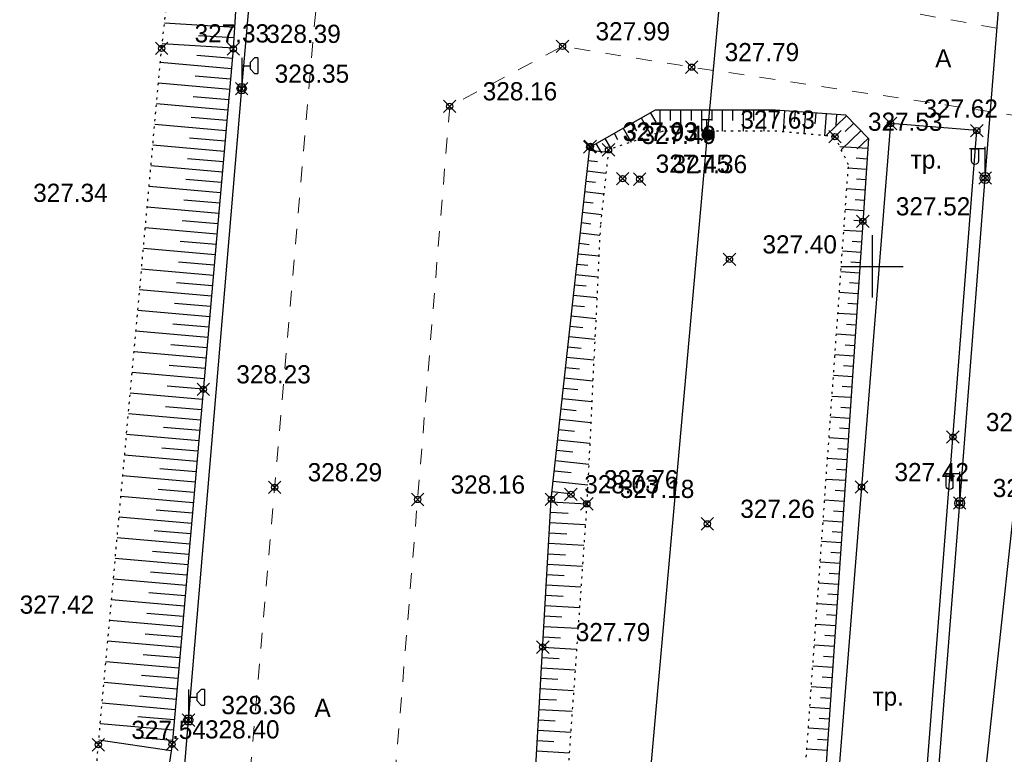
# Model space of a CAD drawing. Header units: metres. Extents: x 707528 to 709248, y 4308395 to 4311045.
# Tile 84 of 104: x 708287 to 708335, y 4310372 to 4310407. Entities that reach past the tile are written whole.
import ezdxf

# ---------------------------------------------------------------- set-up
doc = ezdxf.new("R2010")
doc.units = ezdxf.units.M
doc.header["$LTSCALE"] = 0.5
doc.header["$PDMODE"] = 35
doc.header["$PDSIZE"] = 0.3
for name, pattern in [('Auto_Street_NotBorder_Line_m1', [3, 1.5, -1.5]), ('ДОРОГИ_СТРОЯЩ', [9, 8, -1]), ('Контура низ откосов  Штриховая 0.1-0.5 - - - - - - -', [0.6, 0.1, -0.5])]:
    doc.linetypes.add(name, pattern=pattern)
for name, color, linetype in [('(001) Сетка', 92, 'Continuous'), ('(004) Точки рельефа', 7, 'Continuous'), ('(013) Газ', 30, 'ИК_Газопровод -------г--------'), ('(016) Кабель', 1, 'Continuous'), ('(019) Связь', 3, 'ИК_КАБ_СВЯЗИ'), ('(022) Возд. Линии', 7, 'Continuous'), ('(025) Дорога', 7, 'Continuous'), ('(035) Откосы', 7, 'Continuous')]:
    doc.layers.add(name, color=color, linetype=linetype)
doc.layers.add('AUTO#_ROADS_EXIST_L', color=7, linetype='Continuous', lineweight=15, true_color=0x000000)
doc.styles.add('BM-431', font='txt')
doc.styles.add('D-431', font='txt')
doc.styles.add('S', font='txtwr', dxfattribs={"oblique": 15})
doc.styles.get("Standard").update_dxf_attribs({"font": 'txt.shx'})
doc.linetypes.add('GAZ_VOZDUSH', pattern='A,1,-2,["~",Standard,S=3,R=0,X=-1.5,Y=-1.5],-1,10', length=14)
doc.linetypes.add('ИК_Газопровод -------г--------', pattern='A,9,-0.6,["Г",Standard,S=1.2,R=0,X=0,Y=-0.6],-1.2', length=10.8)
doc.linetypes.add('ИК_КАБ_СВЯЗИ', pattern='A,4,["o",Standard,S=0.5,R=0,X=0,Y=-0.125],4,-2', length=10)
doc.linetypes.add('ИК_Э_КАБ_ВН', pattern='A,8,-2,["<<",Standard,S=1,R=0,X=0,Y=-0.5],8,[">>",Standard,S=1,R=0,X=-1,Y=-0.5],-2', length=20)
doc.linetypes.add('ИК_Э_КАБ_НН', pattern='A,8,-2,["<",Standard,S=1,R=0,X=0,Y=-0.5],8,[">",Standard,S=1,R=0,X=-0.5,Y=-0.5],-2', length=20)

# ---------------------------------------------------------------- blocks, each defined once
blk = doc.blocks.new('*X145')
at = {"color": 0}
for p, q in [((9.5, 5.08), (10.49, 5.08)), ((9.5, 5.07), (10.49, 5.07)), ((9.5, 5.06), (10.49, 5.06)), ((9.5, 5.05), (10.49, 5.05)), ((9.5, 5.04), (10.49, 5.04)), ((9.5, 5.03), (10.49, 5.03)), ((9.5, 5.02), (10.5, 5.02)), ((9.5, 5.01), (10.5, 5.01)), ((9.5, 5), (10.5, 5)), ((9.5, 4.99), (10.5, 4.99)), ((9.5, 4.98), (10.5, 4.98)), ((9.5, 4.97), (10.5, 4.97)), ((9.5, 4.96), (10.49, 4.96)), ((9.5, 4.95), (10.49, 4.95)), ((9.5, 4.94), (10.49, 4.94)), ((9.5, 4.93), (10.49, 4.93)), ((9.5, 4.92), (10.49, 4.92)), ((9.5, 4.91), (10.49, 4.91)), ((9.5, 4.9), (10.49, 4.9)), ((9.51, 5.12), (10.48, 5.12)), ((9.51, 5.11), (10.48, 5.11)), ((9.51, 5.1), (10.48, 5.1)), ((9.51, 5.09), (10.49, 5.09)), ((9.51, 4.89), (10.49, 4.89)), ((9.51, 4.88), (10.48, 4.88)), ((9.51, 4.87), (10.48, 4.87)), ((9.51, 4.86), (10.48, 4.86)), ((9.52, 5.16), (10.47, 5.16)), ((9.52, 5.15), (10.47, 5.15)), ((9.52, 5.14), (10.47, 5.14)), ((9.52, 5.13), (10.48, 5.13)), ((9.52, 4.85), (10.48, 4.85)), ((9.52, 4.84), (10.47, 4.84)), ((9.52, 4.83), (10.47, 4.83)), ((9.53, 5.18), (10.46, 5.18)), ((9.53, 5.17), (10.46, 5.17)), ((9.53, 4.82), (10.47, 4.82)), ((9.53, 4.81), (10.46, 4.81)), ((9.53, 4.8), (10.46, 4.8)), ((9.54, 5.2), (10.45, 5.2)), ((9.54, 5.19), (10.46, 5.19)), ((9.54, 4.79), (10.45, 4.79)), ((9.54, 4.78), (10.45, 4.78)), ((9.55, 5.22), (10.44, 5.22)), ((9.55, 5.21), (10.45, 5.21)), ((9.55, 4.77), (10.44, 4.77)), ((9.55, 4.76), (10.44, 4.76)), ((9.56, 5.24), (10.43, 5.24)), ((9.56, 5.23), (10.44, 5.23)), ((9.56, 4.75), (10.43, 4.75)), ((9.56, 4.74), (10.43, 4.74)), ((9.57, 5.26), (10.42, 5.26)), ((9.57, 5.25), (10.43, 5.25)), ((9.58, 5.27), (10.41, 5.27)), ((9.59, 5.29), (10.4, 5.29)), ((9.59, 5.28), (10.41, 5.28)), ((9.6, 5.3), (10.39, 5.3)), ((9.61, 5.31), (10.38, 5.31)), ((9.62, 5.32), (10.37, 5.32)), ((9.63, 5.33), (10.37, 5.33)), ((9.64, 5.34), (10.36, 5.34)), ((9.65, 5.35), (10.35, 5.35)), ((9.66, 5.36), (10.34, 5.36)), ((9.67, 5.37), (10.32, 5.37)), ((9.68, 5.38), (10.31, 5.38)), ((9.69, 5.39), (10.3, 5.39)), ((9.71, 5.4), (10.29, 5.4)), ((9.72, 5.41), (10.27, 5.41)), ((9.74, 5.42), (10.26, 5.42)), ((9.75, 5.43), (10.24, 5.43)), ((9.77, 5.44), (10.22, 5.44)), ((9.79, 5.45), (10.2, 5.45)), ((9.82, 5.46), (10.18, 5.46)), ((9.85, 5.47), (10.15, 5.47)), ((9.88, 5.48), (10.11, 5.48)), ((9.94, 5.49), (10.05, 5.49)), ((9.57, 4.73), (10.42, 4.73)), ((9.58, 4.72), (10.41, 4.72)), ((9.58, 4.71), (10.41, 4.71)), ((9.59, 4.7), (10.4, 4.7)), ((9.6, 4.69), (10.39, 4.69)), ((9.61, 4.68), (10.39, 4.68)), ((9.61, 4.67), (10.38, 4.67)), ((9.62, 4.66), (10.37, 4.66)), ((9.63, 4.65), (10.36, 4.65)), ((9.64, 4.64), (10.35, 4.64)), ((9.65, 4.63), (10.34, 4.63)), ((9.66, 4.62), (10.33, 4.62)), ((9.67, 4.61), (10.32, 4.61)), ((9.69, 4.6), (10.31, 4.6)), ((9.7, 4.59), (10.29, 4.59)), ((9.71, 4.58), (10.28, 4.58)), ((9.73, 4.57), (10.26, 4.57)), ((9.75, 4.56), (10.25, 4.56)), ((9.76, 4.55), (10.23, 4.55)), ((9.78, 4.54), (10.21, 4.54)), ((9.81, 4.53), (10.18, 4.53)), ((9.83, 4.52), (10.16, 4.52)), ((9.87, 4.51), (10.12, 4.51)), ((9.91, 4.5), (10.08, 4.5))]:
    blk.add_line(p, q, dxfattribs=at)
blk = doc.blocks.new('I01070')
at = {"color": 0}
blk.add_circle((0.05, 0.03), 0.5, dxfattribs=at)
blk.add_blockref('*X145', (-9.95, -4.96), dxfattribs=at)
blk = doc.blocks.new('I0195')
at = {"layer": '(016) Кабель', "color": 0, "linetype": 'ИК_Э_КАБ_ВН'}
for p, q in [((-0.275, 0.74), (0.225, 0.74)), ((-0.025, 0.24), (-0.025, 0.74))]:
    blk.add_line(p, q, dxfattribs=at)
at = {"layer": '(016) Кабель', "color": 0, "linetype": 'ИК_Э_КАБ_ВН', "xscale": 0.5, "yscale": 0.5, "zscale": 0.5}
blk.add_blockref('I01070', (-0.025, -0.01), dxfattribs=at)
blk = doc.blocks.new('U1111')
for p, q in [((0.1, 0.45), (0.1, 2.95)), ((1.28934, 2.95), (0.85, 2.51066)), ((1.6, 2.95), (1.28934, 2.95)), ((1.6, 2.95), (1.6, 1.45)), ((0.1, 2.2), (0.85, 2.2)), ((0.85, 2.51066), (0.85, 1.88934)), ((0.85, 1.88934), (1.28934, 1.45)), ((1.28934, 1.45), (1.6, 1.45)), ((0, 0.05), (0.1, 0.05)), ((0, -0.05), (0, 0.05)), ((0.1, 0.05), (0.1, -0.05)), ((0.1, -0.05), (0, -0.05))]:
    blk.add_line(p, q)
blk.add_lwpolyline([(0.55, 0), (0.3, 0.433013), (-0.2, 0.433013), (-0.45, 0), (-0.2, -0.433013), (0.3, -0.433013)], close=True)
at = {"color": 4, "style": 'S', "oblique": 15}
blk.add_attdef('Z', (1.142936, -1.391276), '', height=2, dxfattribs=at)
blk = doc.blocks.new('f')
at = {"layer": '(022) Возд. Линии'}
for points in [[(0, 0.25), (0, 1.5)], [(0, 1.4), (0.75, 1.4)]]:
    blk.add_lwpolyline(points, dxfattribs=at)
blk.add_lwpolyline([(0.4875, 0.65), (0.4875, 0.65, 0.4142136), (0.65, 0.8125), (0.65, 1.4), (0.325, 1.4), (0.325, 0.8125, 0.4142136)], format="xyb", close=True, dxfattribs=at)
blk.add_circle((0, 0), 0.25, dxfattribs=at)
blk = doc.blocks.new('Setka')
at = {"layer": '(001) Сетка'}
for p, q in [((0, 1.5), (0, -1.5)), ((-1.5, 0), (1.5, 0))]:
    blk.add_line(p, q, dxfattribs=at)

msp = doc.modelspace()

# ---------------------------------------------------------------- linework, layer by layer
at = {"layer": '(013) Газ', "linetype": 'GAZ_VOZDUSH', "elevation": 324.816, "flags": 128}
msp.add_lwpolyline([(708293.165, 4309888.333), (708293.434, 4309892.819), (708297.716, 4309952.735), (708299.668, 4309975.352), (708302.24, 4310005.239), (708309.527, 4310099.735), (708316.081, 4310172.219), (708316.824, 4310184.222), (708322.062, 4310238.184), (708325.306, 4310270.621), (708325.824, 4310282.589), (708330.36, 4310335.873), (708333.801, 4310369.809), (708336.798, 4310397.689), (708339.728, 4310444.647), (708351.364, 4310581.809), (708352.677, 4310593.824)], dxfattribs=at)
at = {"layer": '(016) Кабель', "linetype": 'ИК_Э_КАБ_НН', "flags": 128}
for points, elevation in [([(708148.162, 4308651.703), (708151.497, 4308692.413), (708155.946, 4308744.121), (708160.092, 4308792.083), (708165.82, 4308866.029), (708169.045, 4308905.959), (708172.399, 4308947.612), (708175.762, 4308988.142), (708178.982, 4309025.586), (708182.201, 4309063.201), (708185.813, 4309103.866), (708189.128, 4309144.32), (708192.281, 4309183.205), (708195.859, 4309224.798), (708198.741, 4309260.796), (708202.87, 4309309.735), (708206.45, 4309354.347), (708209.623, 4309392.715), (708213.998, 4309431.241), (708217.888, 4309470.551), (708222.285, 4309519.973), (708227.646, 4309584.985), (708230.7, 4309620.035), (708233.599, 4309650.662), (708236.608, 4309686.642), (708239.917, 4309725.258), (708242.964, 4309758.871), (708245.88, 4309791.491), (708249.037, 4309830.224), (708251.639, 4309862.09), (708254.553, 4309895.438), (708258.525, 4309939.873), (708262.105, 4309983.745), (708265.007, 4310017.023), (708267.691, 4310050.026), (708270.438, 4310083.372), (708274.286, 4310124.617), (708277.622, 4310164.745), (708280.245, 4310192.848), (708282.134, 4310214.069), (708285.192, 4310249.54), (708287.519, 4310279.257), (708289.716, 4310303.87), (708292.577, 4310337.274), (708295.609, 4310373.419), (708298.169, 4310403.778), (708301.105, 4310436.102), (708303.908, 4310468.222), (708306.247, 4310494.557), (708309.271, 4310529.231), (708312.329, 4310564.702), (708314.656, 4310594.419), (708316.853, 4310619.032), (708319.714, 4310652.436), (708322.746, 4310688.581), (708325.306, 4310718.94), (708328.242, 4310751.264), (708331.045, 4310783.384), (708331.607, 4310789.716)], 325.652), ([(708249.985, 4309448.254), (708250.82, 4309461.228), (708251.559, 4309472.595), (708252.37, 4309485.216), (708253.053, 4309496.006), (708253.787, 4309508.813), (708254.637, 4309521.637), (708255.635, 4309538.104), (708256.598, 4309553.522), (708257.467, 4309567.873), (708258.354, 4309582.746), (708259.411, 4309598.842), (708260.336, 4309614.66), (708261.397, 4309630.444), (708264.541, 4309650.757), (708266.176, 4309665.809), (708267.362, 4309680.25), (708268.374, 4309695.795), (708269.845, 4309708.973), (708271.828, 4309722.112), (708273.674, 4309736.299), (708275.505, 4309750.056), (708277.38, 4309764.169), (708281.752, 4309793.372), (708283.598, 4309807.831), (708285.41, 4309822.081), (708287.069, 4309840.641), (708288.446, 4309855.733), (708289.84, 4309870.633), (708291.182, 4309885.312), (708292.537, 4309900.559), (708294.032, 4309916.058), (708295.507, 4309930.435), (708296.078, 4309944.839), (708297.37, 4309960.078), (708298.657, 4309975.432), (708299.851, 4309990.429), (708301.076, 4310005.494), (708302.334, 4310020.38), (708303.538, 4310035.456), (708306.01, 4310065.799), (708308.439, 4310096.035), (708310.925, 4310126.293), (708314.819, 4310172.204), (708316.066, 4310188.572), (708317.423, 4310204.653), (708318.736, 4310219.739), (708319.999, 4310234.38), (708321.351, 4310251.404), (708322.651, 4310267.033), (708323.922, 4310281.675), (708325.202, 4310294.856), (708326.515, 4310309.658), (708327.984, 4310325.438), (708329.163, 4310339.642), (708330.365, 4310354.664), (708331.555, 4310369.683), (708332.679, 4310383.855), (708333.897, 4310399.486), (708335.115, 4310414.632), (708336.225, 4310429.516), (708337.469, 4310444.596), (708338.545, 4310458.92), (708339.663, 4310474.152), (708340.941, 4310489.457), (708342.079, 4310504.503), (708343.178, 4310519.207), (708344.309, 4310533.966), (708345.452, 4310549.009), (708346.637, 4310563.701), (708347.806, 4310578.667), (708349.626, 4310594.212), (708351.153, 4310608.621), (708352.719, 4310623.441), (708355.709, 4310653.818), (708356.969, 4310668.51), (708358.286, 4310683.336), (708359.517, 4310698.096), (708360.786, 4310713.241), (708362.123, 4310728.187), (708363.033, 4310739.626), (708364.289, 4310753.037), (708365.798, 4310768.681), (708367.145, 4310784.563)], 326.597)]:
    msp.add_lwpolyline(points, dxfattribs=dict(at, elevation=elevation))
at = {"layer": '(019) Связь', "elevation": 325.431, "flags": 128}
msp.add_lwpolyline([(708153.006, 4308571.818), (708156.993, 4308609.509), (708156.993, 4308609.509), (708174.147, 4308666.959), (708174.323, 4308670.733), (708195.362, 4308919.928), (708204.073, 4309029.859), (708218.911, 4309205.253), (708226.164, 4309224.91), (708236.601, 4309425.449), (708237.563, 4309445.941), (708241.532, 4309518.706), (708251.542, 4309611.078), (708253.161, 4309631.293), (708257.428, 4309700.42), (708258.881, 4309712.256), (708269.326, 4309836.622), (708270.394, 4309849.381), (708278.265, 4309932.284), (708280.616, 4309944.696), (708295.324, 4310108.263), (708303.766, 4310173.623), (708303.348, 4310191.009), (708305.187, 4310238.893), (708306.696, 4310249.894), (708308.615, 4310273.087), (708309.889, 4310281.813), (708320.552, 4310401.57), (708321.594, 4310412.943), (708336.888, 4310582.457), (708345.287, 4310694.486), (708346.981, 4310695.558), (708355.083, 4310696.931), (708358.134, 4310696.437)], dxfattribs=at)
at = {"layer": '(025) Дорога', "elevation": 327.814, "flags": 128}
msp.add_lwpolyline([(708324.051, 4310335.95), (708328.3, 4310335.675), (708330.899, 4310368.47), (708333.5, 4310401.759), (708329.349, 4310402.1), (708326.739, 4310369.369), (708324.051, 4310335.95)], dxfattribs=at)
at = {"layer": '(035) Откосы'}
for p, q in [((708297.83, 4310406.716, -0.295), (708294.461, 4310406.925, -0.295)), ((708297.799, 4310406.218, -0.295), (708296.101, 4310406.323, -0.295)), ((708297.768, 4310405.72, -0.295), (708294.345, 4310405.933, -0.295)), ((708297.725, 4310405.223, -0.295), (708296.014, 4310405.374, -0.295)), ((708297.681, 4310404.727, -0.295), (708294.257, 4310405.028, -0.295)), ((708297.594, 4310403.733, -0.295), (708294.167, 4310404.034, -0.295)), ((708297.637, 4310404.23, -0.295), (708295.925, 4310404.38, -0.295)), ((708297.506, 4310402.739, -0.295), (708294.077, 4310403.041, -0.295)), ((708297.55, 4310403.236, -0.295), (708295.836, 4310403.387, -0.295)), ((708317.801, 4310402.624, 327.998), (708318.065, 4310402.16, 327.998)), ((708318.264, 4310402.765, 327.998), (708318.264, 4310401.675, 327.998)), ((708318.764, 4310402.765, 327.998), (708318.764, 4310402.248, 327.998)), ((708319.264, 4310402.765, 327.998), (708319.264, 4310401.731, 327.998)), ((708319.764, 4310402.765, 327.998), (708319.764, 4310402.248, 327.998)), ((708320.264, 4310402.765, 327.998), (708320.264, 4310401.731, 327.998)), ((708320.764, 4310402.765, 327.998), (708320.764, 4310402.248, 327.998)), ((708321.264, 4310402.765, 327.998), (708321.264, 4310401.731, 327.998)), ((708321.764, 4310402.765, 327.998), (708321.764, 4310402.248, 327.998)), ((708322.264, 4310402.765, 327.998), (708322.264, 4310401.731, 327.998)), ((708322.764, 4310402.765, 327.998), (708322.764, 4310402.248, 327.998)), ((708323.264, 4310402.765, 327.998), (708323.264, 4310401.731, 327.998)), ((708323.764, 4310402.765, 327.998), (708323.764, 4310402.248, 327.998)), ((708324.262, 4310402.732, 327.998), (708324.187, 4310401.703, 327.998)), ((708324.761, 4310402.696, 327.998), (708324.723, 4310402.176, 327.998)), ((708325.26, 4310402.659, 327.998), (708325.183, 4310401.61, 327.998)), ((708325.758, 4310402.623, 327.998), (708325.72, 4310402.093, 327.998)), ((708326.257, 4310402.587, 327.998), (708326.179, 4310401.517, 327.998)), ((708326.756, 4310402.55, 327.998), (708326.717, 4310402.015, 327.998)), ((708297.419, 4310401.745, -0.295), (708293.987, 4310402.047, -0.295)), ((708297.462, 4310402.242, -0.295), (708295.747, 4310402.393, -0.295)), ((708316.932, 4310402.129, 327.998), (708317.149, 4310401.749, 327.998)), ((708317.367, 4310402.376, 327.998), (708317.847, 4310401.533, 327.998)), ((708327.232, 4310402.468, 327.998), (708326.24, 4310401.511, 327.998)), ((708327.579, 4310402.107, 327.998), (708327.168, 4310401.711, 327.998)), ((708316.063, 4310401.634, 327.998), (708316.232, 4310401.337, 327.998)), ((708316.498, 4310401.882, 327.998), (708316.883, 4310401.204, 327.998)), ((708327.926, 4310401.747, 327.998), (708326.985, 4310400.841, 327.998)), ((708297.375, 4310401.248, -0.295), (708295.658, 4310401.4, -0.295)), ((708315.194, 4310401.14, 327.998), (708315.461, 4310400.671, 327.998)), ((708315.629, 4310401.387, 327.998), (708315.92, 4310400.876, 327.998)), ((708328.273, 4310401.387, 327.998), (708327.743, 4310400.877, 327.998)), ((708297.331, 4310400.752, -0.295), (708293.896, 4310401.054, -0.295)), ((708314.879, 4310400.814, 327.998), (708315.783, 4310400.716, 327.998)), ((708328.254, 4310400.894, 327.998), (708326.916, 4310400.984, 327.998)), ((708297.287, 4310400.255, -0.295), (708295.569, 4310400.406, -0.295)), ((708314.825, 4310400.317, 327.998), (708315.277, 4310400.268, 327.998)), ((708328.221, 4310400.395, 327.998), (708327.693, 4310400.43, 327.998)), ((708297.244, 4310399.758, -0.295), (708293.806, 4310400.06, -0.295)), ((708314.77, 4310399.82, 327.998), (708315.677, 4310399.721, 327.998)), ((708328.187, 4310399.896, 327.998), (708327.32, 4310399.954, 327.998)), ((708297.2, 4310399.261, -0.295), (708295.481, 4310399.412, -0.295)), ((708314.716, 4310399.323, 327.998), (708315.17, 4310399.274, 327.998)), ((708328.154, 4310399.397, 327.998), (708327.719, 4310399.427, 327.998)), ((708297.156, 4310398.764, -0.295), (708293.716, 4310399.067, -0.295)), ((708314.662, 4310398.826, 327.998), (708315.571, 4310398.727, 327.998)), ((708328.12, 4310398.899, 327.998), (708327.249, 4310398.957, 327.998)), ((708297.112, 4310398.267, -0.295), (708295.392, 4310398.419, -0.295)), ((708314.608, 4310398.329, 327.998), (708315.062, 4310398.28, 327.998)), ((708328.087, 4310398.4, 327.998), (708327.65, 4310398.429, 327.998)), ((708297.069, 4310397.77, -0.295), (708293.626, 4310398.073, -0.295)), ((708314.553, 4310397.832, 327.998), (708315.464, 4310397.733, 327.998)), ((708328.053, 4310397.901, 327.998), (708327.178, 4310397.96, 327.998)), ((708297.025, 4310397.273, -0.295), (708295.303, 4310397.425, -0.295)), ((708314.499, 4310397.335, 327.998), (708314.954, 4310397.286, 327.998)), ((708328.02, 4310397.402, 327.998), (708327.581, 4310397.431, 327.998)), ((708296.981, 4310396.777, -0.295), (708293.536, 4310397.08, -0.295)), ((708314.445, 4310396.838, 327.998), (708315.384, 4310396.736, 327.998)), ((708327.986, 4310396.903, 327.998), (708327.107, 4310396.962, 327.998)), ((708296.937, 4310396.28, -0.295), (708295.214, 4310396.431, -0.295)), ((708327.953, 4310396.404, 327.998), (708327.512, 4310396.434, 327.998)), ((708296.894, 4310395.783, -0.295), (708293.446, 4310396.086, -0.295)), ((708314.391, 4310396.341, 327.998), (708314.875, 4310396.288, 327.998)), ((708327.92, 4310395.906, 327.998), (708327.036, 4310395.965, 327.998)), ((708296.85, 4310395.286, -0.295), (708295.125, 4310395.438, -0.295)), ((708314.336, 4310395.844, 327.998), (708315.336, 4310395.735, 327.998)), ((708327.886, 4310395.407, 327.998), (708327.443, 4310395.436, 327.998)), ((708296.806, 4310394.789, -0.295), (708293.355, 4310395.093, -0.295)), ((708314.282, 4310395.347, 327.998), (708314.797, 4310395.291, 327.998)), ((708327.853, 4310394.908, 327.998), (708326.965, 4310394.967, 327.998)), ((708314.228, 4310394.85, 327.998), (708315.287, 4310394.735, 327.998)), ((708296.719, 4310393.795, -0.295), (708293.265, 4310394.099, -0.295)), ((708296.762, 4310394.292, -0.295), (708295.036, 4310394.444, -0.295)), ((708314.174, 4310394.353, 327.998), (708314.718, 4310394.294, 327.998)), ((708327.819, 4310394.409, 327.998), (708327.374, 4310394.439, 327.998)), ((708314.119, 4310393.856, 327.998), (708315.239, 4310393.734, 327.998)), ((708327.786, 4310393.91, 327.998), (708326.894, 4310393.97, 327.998)), ((708296.631, 4310392.802, -0.295), (708293.175, 4310393.106, -0.295)), ((708296.675, 4310393.298, -0.295), (708294.947, 4310393.451, -0.295)), ((708314.065, 4310393.359, 327.998), (708314.64, 4310393.297, 327.998)), ((708327.752, 4310393.411, 327.998), (708327.305, 4310393.441, 327.998)), ((708314.011, 4310392.862, 327.998), (708315.19, 4310392.733, 327.998)), ((708327.719, 4310392.913, 327.998), (708326.823, 4310392.973, 327.998)), ((708296.544, 4310391.808, -0.295), (708293.085, 4310392.112, -0.295)), ((708296.587, 4310392.305, -0.295), (708294.859, 4310392.457, -0.295)), ((708313.956, 4310392.365, 327.998), (708314.561, 4310392.299, 327.998)), ((708327.685, 4310392.414, 327.998), (708327.236, 4310392.444, 327.998)), ((708313.902, 4310391.868, 327.998), (708315.141, 4310391.733, 327.998)), ((708327.652, 4310391.915, 327.998), (708326.752, 4310391.975, 327.998)), ((708296.5, 4310391.311, -0.295), (708294.77, 4310391.463, -0.295)), ((708313.848, 4310391.371, 327.998), (708314.483, 4310391.302, 327.998)), ((708327.618, 4310391.416, 327.998), (708327.167, 4310391.446, 327.998)), ((708296.456, 4310390.814, -0.295), (708292.995, 4310391.119, -0.295)), ((708313.794, 4310390.874, 327.998), (708315.093, 4310390.732, 327.998)), ((708327.585, 4310390.917, 327.998), (708326.681, 4310390.978, 327.998)), ((708296.412, 4310390.317, -0.295), (708294.681, 4310390.47, -0.295)), ((708313.739, 4310390.377, 327.998), (708314.404, 4310390.305, 327.998)), ((708327.551, 4310390.418, 327.998), (708327.098, 4310390.449, 327.998)), ((708296.369, 4310389.82, -0.295), (708292.904, 4310390.125, -0.295)), ((708313.685, 4310389.88, 327.998), (708315.044, 4310389.732, 327.998)), ((708327.518, 4310389.92, 327.998), (708326.61, 4310389.98, 327.998)), ((708296.325, 4310389.323, -0.295), (708294.592, 4310389.476, -0.295)), ((708313.631, 4310389.383, 327.998), (708314.325, 4310389.307, 327.998)), ((708327.484, 4310389.421, 327.998), (708327.03, 4310389.451, 327.998)), ((708296.281, 4310388.827, -0.295), (708292.814, 4310389.132, -0.295)), ((708313.577, 4310388.886, 327.998), (708314.996, 4310388.731, 327.998)), ((708327.451, 4310388.922, 327.998), (708326.539, 4310388.983, 327.998)), ((708296.237, 4310388.33, -0.295), (708294.503, 4310388.482, -0.295)), ((708313.522, 4310388.389, 327.998), (708314.247, 4310388.31, 327.998)), ((708327.417, 4310388.423, 327.998), (708326.961, 4310388.454, 327.998)), ((708296.194, 4310387.833, -0.295), (708292.724, 4310388.138, -0.295)), ((708313.468, 4310387.892, 327.998), (708314.947, 4310387.731, 327.998)), ((708327.384, 4310387.924, 327.998), (708326.468, 4310387.986, 327.998)), ((708296.15, 4310387.336, -0.295), (708294.414, 4310387.489, -0.295)), ((708313.414, 4310387.395, 327.998), (708314.168, 4310387.313, 327.998)), ((708327.35, 4310387.425, 327.998), (708326.892, 4310387.456, 327.998)), ((708296.106, 4310386.839, -0.295), (708292.634, 4310387.145, -0.295)), ((708327.317, 4310386.927, 327.998), (708326.397, 4310386.988, 327.998)), ((708296.062, 4310386.342, -0.295), (708294.326, 4310386.495, -0.295)), ((708313.36, 4310386.898, 327.998), (708314.899, 4310386.73, 327.998)), ((708327.284, 4310386.428, 327.998), (708326.823, 4310386.459, 327.998)), ((708296.019, 4310385.845, -0.295), (708292.544, 4310386.151, -0.295)), ((708313.305, 4310386.401, 327.998), (708314.09, 4310386.316, 327.998)), ((708327.25, 4310385.929, 327.998), (708326.326, 4310385.991, 327.998)), ((708295.975, 4310385.348, -0.295), (708294.237, 4310385.502, -0.295)), ((708313.251, 4310385.904, 327.998), (708314.85, 4310385.73, 327.998)), ((708295.931, 4310384.852, -0.295), (708292.453, 4310385.158, -0.295)), ((708313.197, 4310385.407, 327.998), (708314.011, 4310385.318, 327.998)), ((708327.217, 4310385.43, 327.998), (708326.754, 4310385.461, 327.998)), ((708313.142, 4310384.91, 327.998), (708314.801, 4310384.729, 327.998)), ((708327.183, 4310384.931, 327.998), (708326.255, 4310384.994, 327.998)), ((708295.844, 4310383.858, -0.295), (708292.363, 4310384.164, -0.295)), ((708295.887, 4310384.355, -0.295), (708294.148, 4310384.508, -0.295)), ((708313.088, 4310384.413, 327.998), (708313.933, 4310384.321, 327.998)), ((708327.149, 4310384.432, 327.998), (708326.684, 4310384.464, 327.998)), ((708313.04, 4310383.916, 327.998), (708314.757, 4310383.817, 327.998)), ((708327.115, 4310383.934, 327.998), (708326.184, 4310383.997, 327.998)), ((708295.756, 4310382.864, -0.295), (708292.273, 4310383.171, -0.295)), ((708295.8, 4310383.361, -0.295), (708294.059, 4310383.514, -0.295)), ((708313.011, 4310383.417, 327.998), (708313.867, 4310383.367, 327.998)), ((708327.081, 4310383.435, 327.998), (708326.615, 4310383.467, 327.998)), ((708312.983, 4310382.917, 327.998), (708314.687, 4310382.82, 327.998)), ((708327.047, 4310382.936, 327.998), (708326.113, 4310383, 327.998)), ((708295.669, 4310381.87, -0.295), (708292.183, 4310382.177, -0.295)), ((708295.712, 4310382.367, -0.295), (708293.97, 4310382.521, -0.295)), ((708312.954, 4310382.418, 327.998), (708313.803, 4310382.37, 327.998)), ((708327.013, 4310382.437, 327.998), (708326.545, 4310382.469, 327.998)), ((708312.925, 4310381.919, 327.998), (708314.616, 4310381.822, 327.998)), ((708326.979, 4310381.938, 327.998), (708326.042, 4310382.002, 327.998)), ((708295.625, 4310381.373, -0.295), (708293.881, 4310381.527, -0.295)), ((708312.897, 4310381.42, 327.998), (708313.739, 4310381.372, 327.998)), ((708326.945, 4310381.44, 327.998), (708326.476, 4310381.472, 327.998)), ((708295.581, 4310380.877, -0.295), (708292.093, 4310381.184, -0.295)), ((708312.868, 4310380.921, 327.998), (708314.546, 4310380.825, 327.998)), ((708326.911, 4310380.941, 327.998), (708325.971, 4310381.005, 327.998)), ((708295.537, 4310380.38, -0.295), (708293.793, 4310380.533, -0.295)), ((708312.839, 4310380.422, 327.998), (708313.675, 4310380.374, 327.998)), ((708326.877, 4310380.442, 327.998), (708326.406, 4310380.474, 327.998)), ((708295.494, 4310379.883, -0.295), (708292.002, 4310380.19, -0.295)), ((708312.811, 4310379.923, 327.998), (708314.475, 4310379.827, 327.998)), ((708326.843, 4310379.943, 327.998), (708325.9, 4310380.008, 327.998)), ((708295.45, 4310379.386, -0.295), (708293.704, 4310379.54, -0.295)), ((708312.782, 4310379.423, 327.998), (708313.611, 4310379.376, 327.998)), ((708326.809, 4310379.444, 327.998), (708326.337, 4310379.477, 327.998)), ((708295.406, 4310378.889, -0.295), (708291.912, 4310379.197, -0.295)), ((708312.754, 4310378.924, 327.998), (708314.405, 4310378.83, 327.998)), ((708326.775, 4310378.946, 327.998), (708325.829, 4310379.01, 327.998)), ((708295.363, 4310378.392, -0.295), (708293.615, 4310378.546, -0.295)), ((708312.725, 4310378.425, 327.998), (708313.547, 4310378.378, 327.998)), ((708326.741, 4310378.447, 327.998), (708326.267, 4310378.479, 327.998)), ((708295.319, 4310377.895, -0.295), (708291.822, 4310378.203, -0.295)), ((708312.696, 4310377.926, 327.998), (708314.334, 4310377.832, 327.998)), ((708326.707, 4310377.948, 327.998), (708325.758, 4310378.013, 327.998)), ((708295.275, 4310377.399, -0.295), (708293.526, 4310377.552, -0.295)), ((708326.673, 4310377.449, 327.998), (708326.198, 4310377.482, 327.998)), ((708295.231, 4310376.902, -0.295), (708291.732, 4310377.21, -0.295)), ((708312.668, 4310377.427, 327.998), (708313.483, 4310377.38, 327.998)), ((708326.639, 4310376.95, 327.998), (708325.687, 4310377.015, 327.998)), ((708295.188, 4310376.405, -0.295), (708293.437, 4310376.559, -0.295)), ((708312.639, 4310376.928, 327.998), (708314.264, 4310376.835, 327.998)), ((708295.144, 4310375.908, -0.295), (708291.642, 4310376.216, -0.295)), ((708312.61, 4310376.429, 327.998), (708313.419, 4310376.382, 327.998)), ((708326.571, 4310375.953, 327.998), (708325.616, 4310376.018, 327.998)), ((708326.605, 4310376.452, 327.998), (708326.128, 4310376.484, 327.998)), ((708295.1, 4310375.411, -0.295), (708293.348, 4310375.565, -0.295)), ((708312.582, 4310375.93, 327.998), (708314.193, 4310375.837, 327.998)), ((708295.056, 4310374.914, -0.295), (708291.552, 4310375.223, -0.295)), ((708312.553, 4310375.43, 327.998), (708313.356, 4310375.384, 327.998)), ((708326.537, 4310375.454, 327.998), (708326.059, 4310375.487, 327.998)), ((708312.524, 4310374.931, 327.998), (708314.123, 4310374.839, 327.998)), ((708326.503, 4310374.955, 327.998), (708325.545, 4310375.021, 327.998)), ((708294.969, 4310373.92, -0.295), (708291.461, 4310374.229, -0.295)), ((708295.013, 4310374.417, -0.295), (708293.259, 4310374.572, -0.295)), ((708312.496, 4310374.432, 327.998), (708313.292, 4310374.386, 327.998)), ((708326.469, 4310374.456, 327.998), (708325.989, 4310374.489, 327.998)), ((708312.467, 4310373.933, 327.998), (708314.052, 4310373.842, 327.998)), ((708326.435, 4310373.958, 327.998), (708325.474, 4310374.023, 327.998)), ((708294.881, 4310372.927, -0.295), (708291.371, 4310373.236, -0.295)), ((708294.925, 4310373.424, -0.295), (708293.171, 4310373.578, -0.295)), ((708312.438, 4310373.434, 327.998), (708313.228, 4310373.389, 327.998)), ((708326.401, 4310373.459, 327.998), (708325.919, 4310373.492, 327.998)), ((708312.41, 4310372.935, 327.998), (708313.982, 4310372.844, 327.998)), ((708326.367, 4310372.96, 327.998), (708325.403, 4310373.026, 327.998)), ((708294.774, 4310371.935, -0.295), (708291.3, 4310372.457, -0.295)), ((708294.838, 4310372.43, -0.295), (708293.082, 4310372.584, -0.295)), ((708312.381, 4310372.436, 327.998), (708313.164, 4310372.391, 327.998)), ((708326.333, 4310372.461, 327.998), (708325.85, 4310372.494, 327.998)), ((708312.352, 4310371.936, 327.998), (708313.912, 4310371.847, 327.998)), ((708326.299, 4310371.962, 327.998), (708325.332, 4310372.028, 327.998))]:
    msp.add_line(p, q, dxfattribs=at)
at = {"layer": '(035) Откосы', "linetype": 'Контура низ откосов  Штриховая 0.1-0.5 - - - - - - -'}
for points, elevation in [([(708291.019, 4310323.85), (708287.001, 4310324.291), (708288.44, 4310336.82), (708289.168, 4310349.097), (708289.689, 4310352.278), (708291.28, 4310372.232), (708294.32, 4310405.719), (708298.171, 4310438.641), (708297.564, 4310446.626), (708291.166, 4310448.833), (708291.471, 4310449.71)], -0.295), ([(708312.176, 4310340.38), (708313.241, 4310339.663), (708320.874, 4310337.536), (708322.335, 4310337.211), (708323.103, 4310337.51), (708323.322, 4310338.248), (708324.486, 4310360.752), (708325.18, 4310369.896), (708327.332, 4310400.121), (708326.682, 4310401.47), (708323.884, 4310401.731), (708318.431, 4310401.731), (708315.796, 4310400.834), (708315.407, 4310397.197), (708314.757, 4310383.815), (708312.062, 4310345.66), (708311.759, 4310341.747), (708312.176, 4310340.38)], 326.898)]:
    msp.add_lwpolyline(points, dxfattribs=dict(at, elevation=elevation))
at = {"layer": '(035) Откосы', "flags": 128}
for points, elevation in [([(708291.471, 4310449.71), (708298.321, 4310447.062), (708299.814, 4310438.716), (708297.766, 4310405.692), (708294.822, 4310372.253), (708291.802, 4310352.161), (708291.645, 4310348.818), (708292.239, 4310336.809), (708291.019, 4310323.85)], -0.295), ([(708310.547, 4310340.491), (708313.047, 4310384.036), (708314.896, 4310400.97), (708318.05, 4310402.765), (708323.812, 4310402.765), (708327.183, 4310402.519), (708328.286, 4310401.373), (708327.184, 4310384.947), (708325.967, 4310367.109), (708323.915, 4310336.713), (708323.376, 4310336.443), (708321.239, 4310336.749), (708312.888, 4310339.078), (708310.547, 4310340.491)], 327.998)]:
    msp.add_lwpolyline(points, dxfattribs=dict(at, elevation=elevation))
at = {"color": 0, "linetype": 'ByBlock', "lineweight": -2, "transparency": 16777216}
for p in [(708294.32, 4310405.719, 327.332), (708297.766, 4310405.692, 328.393), (708313.589, 4310405.815, 327.992), (708319.796, 4310404.812, 327.794), (708298.169, 4310403.778, 328.346), (708308.167, 4310402.928, 328.155), (708329.349, 4310402.1, 327.625), (708333.5, 4310401.759, 327.66), (708320.552, 4310401.57, 327.631), (708326.682, 4310401.47, 327.53), (708314.896, 4310400.97, 327.93), (708314.925, 4310401, 327.927), (708315.796, 4310400.834, 327.489), (708316.478, 4310399.453, 327.453), (708317.295, 4310399.427, 327.361), (708333.897, 4310399.486, 327.543), (708328.02, 4310397.402, 327.523), (708321.611, 4310395.572, 327.405), (708296.325, 4310389.323, 328.231), (708332.349, 4310387.029, 327.51), (708299.753, 4310384.614, 328.291), (708313.991, 4310384.276, 327.758), (708327.956, 4310384.625, 327.424), (708306.622, 4310384.023, 328.155), (708313.047, 4310384.036, 328.029), (708314.757, 4310383.815, 327.179), (708332.679, 4310383.855, 327.503), (708320.544, 4310382.854, 327.26), (708312.639, 4310376.928, 327.79), (708295.609, 4310373.419, 328.359), (708291.28, 4310372.232, 327.538), (708294.822, 4310372.253, 328.404)]:
    msp.add_point(p, dxfattribs=at)
at = {"layer": 'AUTO#_ROADS_EXIST_L', "linetype": 'Auto_Street_NotBorder_Line_m1', "lineweight": 15, "elevation": -0.295, "flags": 128}
for points in [[(708352.658, 4310585.06), (708327.768, 4310586.557), (708324.335, 4310584.542), (708320.95, 4310544.701), (708316.906, 4310499.299), (708311.598, 4310434.683), (708309.296, 4310413.38), (708310.917, 4310412.118), (708312.993, 4310410.477), (708320.212, 4310409.293), (708345.358, 4310404.683)], [(708272.376, 4310452.43), (708287.272, 4310452.43), (708295.17, 4310451.313), (708301.077, 4310448.104), (708304.912, 4310444.523), (708292.789, 4310303.739), (708292.789, 4310303.739), (708291.136, 4310283.511), (708282.876, 4310184.091), (708278.045, 4310123.141), (708270.81, 4310119.623), (708261.894, 4310117.849), (708248.629, 4310118.738)], [(708344.574, 4310401.12), (708319.796, 4310404.812), (708313.589, 4310405.815), (708308.167, 4310402.928), (708303.214, 4310342.306), (708318.21, 4310336.609), (708335.811, 4310333.703)]]:
    msp.add_lwpolyline(points, dxfattribs=at)

# ---------------------------------------------------------------- block references
at = {"layer": '(001) Сетка'}
msp.add_blockref('Setka', (708328.465, 4310395.231), dxfattribs=at)
at = {"layer": '(019) Связь', "color": 0}
msp.add_blockref('I0195', (708320.552, 4310401.555, 327.241), dxfattribs=at)
at = {"layer": '(022) Возд. Линии', "xscale": 0.5, "yscale": 0.5, "zscale": 0.5}
for p in [(708298.144, 4310403.778, 325.652), (708295.584, 4310373.419, 325.652)]:
    msp.add_blockref('U1111', p, dxfattribs=at)
at = {"layer": '(022) Возд. Линии', "xscale": -1}
for p in [(708333.897, 4310399.486, 326.597), (708332.679, 4310383.855, 326.597)]:
    msp.add_blockref('f', p, dxfattribs=at)

# ---------------------------------------------------------------- texts
at = {"layer": '(004) Точки рельефа', "style": 'D-431'}
for s, p in [('327.33', (708295.906, 4310405.999, 327.332)), ('328.39', (708299.352, 4310405.976, 328.393)), ('327.99', (708315.175, 4310406.099, 327.992)), ('327.79', (708321.382, 4310405.096, 327.794)), ('328.35', (708299.755, 4310404.061, 328.346)), ('328.16', (708309.753, 4310403.213, 328.155)), ('327.62', (708330.935, 4310402.385, 327.625)), ('327.63', (708322.138, 4310401.855, 327.631)), ('327.53', (708328.268, 4310401.751, 327.53)), ('327.93', (708316.482, 4310401.254, 327.93)), ('327.93', (708316.511, 4310401.284, 327.927)), ('327.49', (708317.382, 4310401.118, 327.489)), ('327.45', (708318.064, 4310399.734, 327.453)), ('327.36', (708318.881, 4310399.712, 327.361)), ('327.34', (708288.148, 4310398.332, 327.34)), ('327.52', (708329.606, 4310397.683, 327.523)), ('327.40', (708323.197, 4310395.854, 327.405)), ('328.23', (708297.911, 4310389.607, 328.231)), ('327.51', (708333.935, 4310387.31, 327.51)), ('328.29', (708301.34, 4310384.899, 328.291)), ('327.42', (708329.542, 4310384.905, 327.424)), ('328.16', (708308.209, 4310384.308, 328.155)), ('328.03', (708314.633, 4310384.319, 328.029)), ('327.76', (708315.577, 4310384.561, 327.758)), ('327.50', (708334.265, 4310384.138, 327.503)), ('327.18', (708316.343, 4310384.098, 327.179)), ('327.26', (708322.13, 4310383.14, 327.26)), ('327.42', (708287.501, 4310378.534, 327.417)), ('327.79', (708314.225, 4310377.212, 327.79)), ('328.36', (708297.195, 4310373.704, 328.359)), ('327.54', (708292.866, 4310372.513, 327.538)), ('328.40', (708296.408, 4310372.536, 328.404))]:
    msp.add_text(s, height=0.875, dxfattribs=at).set_placement(p)
at = {"layer": '(025) Дорога', "linetype": 'ДОРОГИ_СТРОЯЩ', "style": 'BM-431'}
for s, p in [('A', (708331.499, 4310404.796, -0.295)), ('тр.', (708330.319, 4310399.931, -0.295)), ('тр.', (708328.483, 4310374.114, -0.295)), ('A', (708301.666, 4310373.572, -0.295))]:
    msp.add_text(s, height=0.875, dxfattribs=at).set_placement(p)

doc.saveas('drawing.dxf')
